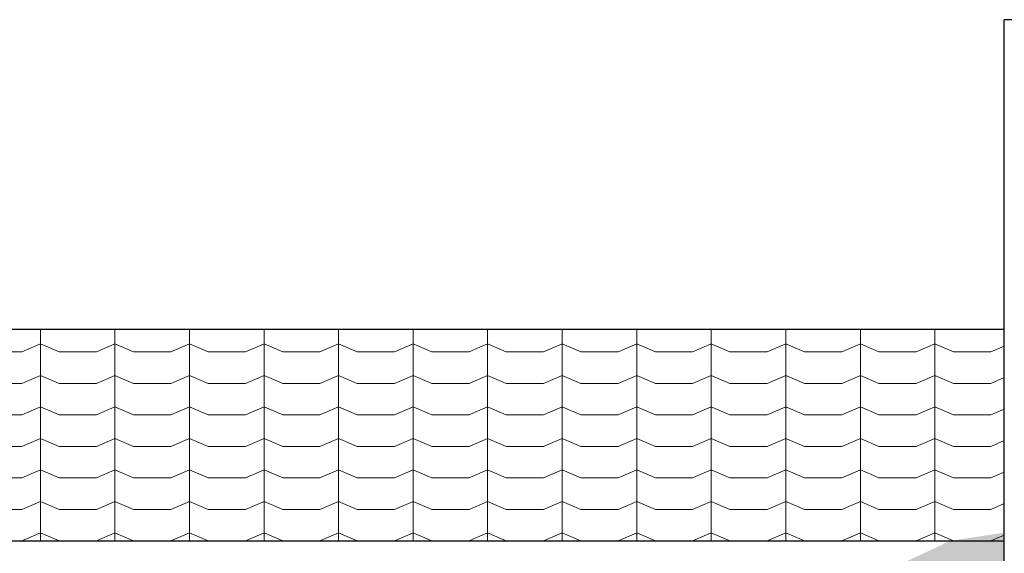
# Model space of a CAD drawing. Header units: millimetres. Extents: x 45224 to 83436, y 34576 to 50300.
# Tile 11 of 27: x 57993 to 61956, y 40152 to 42300. Entities that reach past the tile are written whole.
import ezdxf

# ---------------------------------------------------------------- set-up
doc = ezdxf.new("R2010")
doc.units = ezdxf.units.MM
doc.header["$LTSCALE"] = 0.5
doc.header["$MEASUREMENT"] = 0
doc.linetypes.add('PLINE', pattern=[0])
doc.layers.add('231- Bærende yttervegger(Nye konstruksjoner)', color=7, linetype='Continuous')
doc.layers.add('26-- Yttertak(Nye konstruksjoner)', color=7, linetype='Continuous')
doc.layers.add('262- Taktekking(Nye konstruksjoner)', color=7, linetype='Continuous', lineweight=0)

msp = doc.modelspace()

# ---------------------------------------------------------------- hatches: boundary and pattern name
at = {"layer": '26-- Yttertak(Nye konstruksjoner)', "linetype": 'Continuous'}
for points in [[(61739.4, 40202.1), (61956.2, 40202.1), (61956.2, 40235.5)], [(61739.4, 40202.1), (61524.9, 40102.1), (61956.2, 40102.1), (61956.2, 40202.1)]]:
    msp.add_hatch(color=256, dxfattribs=at).paths.add_polyline_path(points)
at = {"layer": '262- Taktekking(Nye konstruksjoner)', "linetype": 'Continuous'}
h = msp.add_hatch(dxfattribs=at)
h.set_pattern_fill('Tak_03_0001', color=256, style=0, pattern_type=2)
h.set_pattern_definition([(90, (55976.57, 40202.1), (-300, 0), []), (337.09, (55976.57, 40233.8), (300, 126.7855), [81.423, -244.268]), (337.09, (56276.57, 40233.8), (300, 126.7855), [81.423, -244.268]), (360, (56051.57, 40202.11), (8e-10, 126.7855), [150, -150]), (22.91, (56201.57, 40202.1), (-300, 126.7855), [81.423, -244.268]), (22.91, (56501.57, 40202.1), (-300, 126.785), [81.423, -244.268])])
h.paths.add_polyline_path([(61956.2, 41053.1), (55976.6, 41053.1), (55976.6, 40202.1), (61956.2, 40202.1)])

# ---------------------------------------------------------------- linework, layer by layer
at = {"layer": '231- Bærende yttervegger(Nye konstruksjoner)', "linetype": 'PLINE'}
for p, q in [((62256.2, 42300), (61956.2, 42300)), ((61956.2, 40800), (61956.2, 42300)), ((61956.2, 37800), (61956.2, 40800))]:
    msp.add_line(p, q, dxfattribs=at)
at = {"layer": '26-- Yttertak(Nye konstruksjoner)', "linetype": 'PLINE'}
for p, q in [((61956.2, 41053.1), (55976.6, 41053.1)), ((55976.6, 40202.1), (61956.2, 40202.1))]:
    msp.add_line(p, q, dxfattribs=at)

doc.saveas('drawing.dxf')
